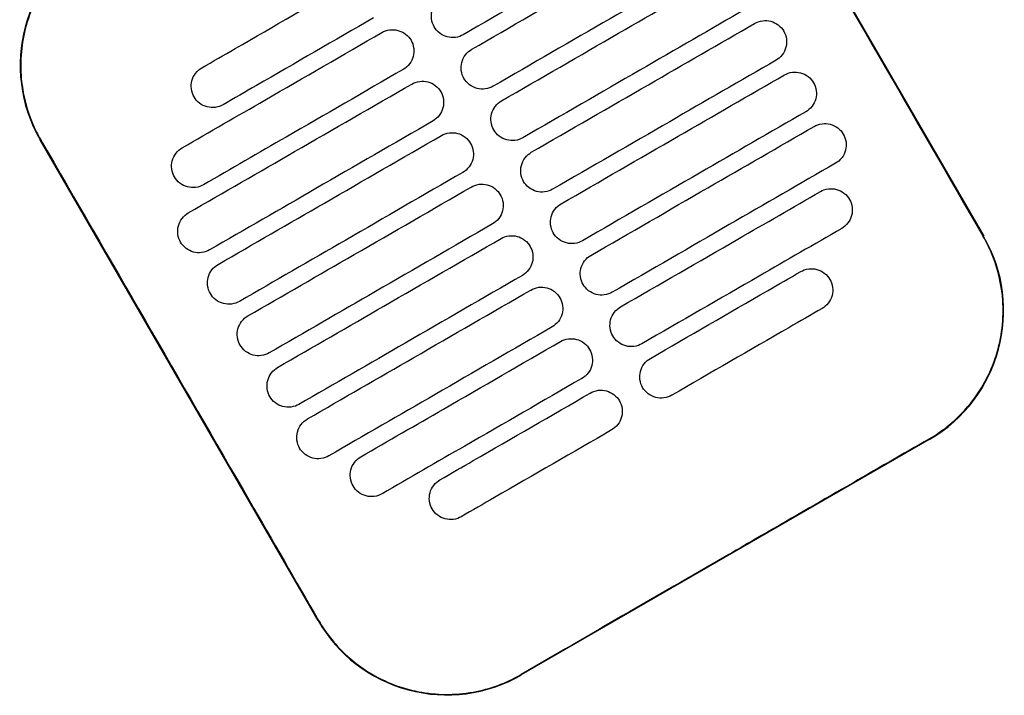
# Model space of a CAD drawing. Header units: metres. Extents: x 15.2 to 54.2, y -39.7 to 1.1.
# Tile 10 of 256: x 20.556 to 20.754, y -37.221 to -37.084. Entities that reach past the tile are written whole.
import ezdxf

# ---------------------------------------------------------------- set-up
doc = ezdxf.new("R2010")
doc.units = ezdxf.units.M
doc.header["$MEASUREMENT"] = 0
doc.layers.add('2D', color=252, linetype='Continuous')

# ---------------------------------------------------------------- blocks, each defined once
blk = doc.blocks.new('2D_QYOS_150')
for p, q in [((0.4337, -0.24301, 0.012), (0.48972, -0.33999, 0.012)), ((0.35551, -0.41752, 0.012), (0.29948, -0.32054, 0.012)), ((0.47875, -0.38098, 0.012), (0.39649, -0.42849, 0.012))]:
    blk.add_line(p, q)
for centre, start, end in [((0.32546, -0.30554, 0.012), 120.0135, 210.0135), ((0.46374, -0.355, 0.012), 300.0135, 30.0135), ((0.38148, -0.40252, 0.012), 210.0135, 300.0135)]:
    blk.add_arc(centre, 0.03, start, end)
for points, knots in [([(0.4336, -0.24306, 0.012), (0.43816, -0.25096, 0.012), (0.44289, -0.25916, 0.012), (0.46154, -0.29146, 0.012), (0.47558, -0.31576, 0.012), (0.48963, -0.34005, 0.012)], [-3.18138, -3.18138, -3.18138, -3.18138, -2.673929, -2.673929, -1.133377, -1.133377, -1.133377, -1.133377]), ([(0.42508, -0.27605, 0.012), (0.41952, -0.27926, 0.012), (0.41396, -0.28247, 0.012), (0.40054, -0.29023, 0.012), (0.39267, -0.29477, 0.012), (0.3848, -0.29932, 0.012)], [1.499949, 1.499949, 1.499949, 1.499949, 3.425284, 3.425284, 6.151116, 6.151116, 6.151116, 6.151116]), ([(0.3865, -0.30226, 0.012), (0.39437, -0.29772, 0.012), (0.40224, -0.29317, 0.012), (0.41725, -0.2845, 0.012), (0.42439, -0.28037, 0.012), (0.43154, -0.27625, 0.012)], [0.699452, 0.699452, 0.699452, 0.699452, 3.425292, 3.425292, 5.900643, 5.900643, 5.900643, 5.900643]), ([(0.31051, -0.27965, 0.012), (0.31045, -0.27969, 0.012), (0.31039, -0.27972, 0.012), (0.30692, -0.28176, 0.012), (0.30394, -0.28442, 0.012), (0.29919, -0.29074, 0.012), (0.29746, -0.29433, 0.012), (0.2956, -0.30164, 0.012), (0.29535, -0.30525, 0.012), (0.29607, -0.31177, 0.012), (0.29684, -0.31465, 0.012), (0.29847, -0.31844, 0.012), (0.299, -0.31948, 0.012), (0.29958, -0.32049, 0.012)], [8.273299, 8.273299, 8.273299, 8.273299, 8.293543, 8.293543, 9.48086, 9.48086, 10.665623, 10.665623, 11.74288, 11.74288, 12.632334, 12.632334, 12.981673, 12.981673, 12.981673, 12.981673]), ([(0.43584, -0.28369, 0.012), (0.4287, -0.28782, 0.012), (0.42155, -0.29195, 0.012), (0.40654, -0.30062, 0.012), (0.39867, -0.30516, 0.012), (0.3908, -0.30971, 0.012)], [0.949973, 0.949973, 0.949973, 0.949973, 3.425307, 3.425307, 6.151164, 6.151164, 6.151164, 6.151164]), ([(0.39251, -0.31265, 0.012), (0.40037, -0.30811, 0.012), (0.40824, -0.30356, 0.012), (0.42325, -0.29489, 0.012), (0.4304, -0.29076, 0.012), (0.43754, -0.28664, 0.012)], [0.699452, 0.699452, 0.699452, 0.699452, 3.425313, 3.425313, 5.900643, 5.900643, 5.900643, 5.900643]), ([(0.33207, -0.30599, 0.012), (0.33431, -0.3047, 0.012), (0.33654, -0.30341, 0.012), (0.34665, -0.29757, 0.012), (0.35452, -0.29302, 0.012), (0.36238, -0.28848, 0.012)], [2.649852, 2.649852, 2.649852, 2.649852, 3.425217, 3.425217, 6.150983, 6.150983, 6.150983, 6.150983]), ([(0.37893, -0.29774, 0.012), (0.37869, -0.29732, 0.012), (0.37847, -0.29677, 0.012), (0.37832, -0.29558, 0.012), (0.37836, -0.29503, 0.012), (0.37864, -0.29395, 0.012), (0.37889, -0.29344, 0.012), (0.37962, -0.29248, 0.012), (0.38008, -0.29212, 0.012), (0.3805, -0.29187, 0.012)], [-0.5553838, -0.5553838, -0.5553838, -0.5553838, -0.4045626, -0.4045626, -0.2782686, -0.2782686, -0.1472195, -0.1472195, 0, 0, 0, 0]), ([(0.44184, -0.29408, 0.012), (0.4347, -0.29821, 0.012), (0.42755, -0.30234, 0.012), (0.41254, -0.31101, 0.012), (0.40467, -0.31556, 0.012), (0.39681, -0.3201, 0.012)], [0.949998, 0.949998, 0.949998, 0.949998, 3.42532, 3.42532, 6.151189, 6.151189, 6.151189, 6.151189]), ([(0.36669, -0.29593, 0.012), (0.35882, -0.30047, 0.012), (0.35095, -0.30501, 0.012), (0.34085, -0.31085, 0.012), (0.33861, -0.31215, 0.012), (0.33637, -0.31344, 0.012)], [0.699452, 0.699452, 0.699452, 0.699452, 3.425249, 3.425249, 4.200582, 4.200582, 4.200582, 4.200582]), ([(0.3848, -0.29932, 0.012), (0.38438, -0.29956, 0.012), (0.38383, -0.29978, 0.012), (0.38265, -0.29993, 0.012), (0.3821, -0.29989, 0.012), (0.38102, -0.29961, 0.012), (0.3805, -0.29936, 0.012), (0.37954, -0.29863, 0.012), (0.37918, -0.29817, 0.012), (0.37893, -0.29774, 0.012)], [-0.5513171, -0.5513171, -0.5513171, -0.5513171, -0.4030867, -0.4030867, -0.2776803, -0.2776803, -0.1471597, -0.1471597, 0, 0, 0, 0]), ([(0.39851, -0.32304, 0.012), (0.40638, -0.3185, 0.012), (0.41424, -0.31395, 0.012), (0.42926, -0.30528, 0.012), (0.4364, -0.30116, 0.012), (0.44354, -0.29703, 0.012)], [0.699452, 0.699452, 0.699452, 0.699452, 3.425322, 3.425322, 5.900643, 5.900643, 5.900643, 5.900643]), ([(0.44354, -0.29703, 0.012), (0.44397, -0.29678, 0.012), (0.44452, -0.29657, 0.012), (0.4457, -0.29642, 0.012), (0.44625, -0.29645, 0.012), (0.44733, -0.29674, 0.012), (0.44784, -0.29699, 0.012), (0.4488, -0.29772, 0.012), (0.44917, -0.29818, 0.012), (0.44941, -0.2986, 0.012)], [-0.5514139, -0.5514139, -0.5514139, -0.5514139, -0.4031194, -0.4031194, -0.2776944, -0.2776944, -0.1471626, -0.1471626, 0, 0, 0, 0]), ([(0.32811, -0.32213, 0.012), (0.33367, -0.31892, 0.012), (0.33923, -0.31571, 0.012), (0.35265, -0.30796, 0.012), (0.36052, -0.30341, 0.012), (0.36839, -0.29887, 0.012)], [1.499901, 1.499901, 1.499901, 1.499901, 3.42526, 3.42526, 6.151068, 6.151068, 6.151068, 6.151068]), ([(0.36839, -0.29887, 0.012), (0.36881, -0.29862, 0.012), (0.36936, -0.29841, 0.012), (0.37054, -0.29826, 0.012), (0.37109, -0.2983, 0.012), (0.37217, -0.29858, 0.012), (0.37269, -0.29883, 0.012), (0.37365, -0.29956, 0.012), (0.37401, -0.30002, 0.012), (0.37426, -0.30044, 0.012)], [-0.5513075, -0.5513075, -0.5513075, -0.5513075, -0.4030857, -0.4030857, -0.2776792, -0.2776792, -0.1471593, -0.1471593, 0, 0, 0, 0]), ([(0.44941, -0.2986, 0.012), (0.44966, -0.29903, 0.012), (0.44988, -0.29958, 0.012), (0.45003, -0.30077, 0.012), (0.44999, -0.30132, 0.012), (0.44971, -0.30239, 0.012), (0.44946, -0.30291, 0.012), (0.44873, -0.30387, 0.012), (0.44827, -0.30423, 0.012), (0.44785, -0.30448, 0.012)], [-0.5553076, -0.5553076, -0.5553076, -0.5553076, -0.4045445, -0.4045445, -0.2782646, -0.2782646, -0.1472219, -0.1472219, 0, 0, 0, 0]), ([(0.37426, -0.30044, 0.012), (0.3745, -0.30087, 0.012), (0.37472, -0.30142, 0.012), (0.37487, -0.30261, 0.012), (0.37483, -0.30316, 0.012), (0.37455, -0.30423, 0.012), (0.3743, -0.30475, 0.012), (0.37357, -0.30571, 0.012), (0.37311, -0.30607, 0.012), (0.37269, -0.30632, 0.012)], [-0.555397, -0.555397, -0.555397, -0.555397, -0.4045652, -0.4045652, -0.2782705, -0.2782705, -0.1472202, -0.1472202, 0, 0, 0, 0]), ([(0.38493, -0.30813, 0.012), (0.38469, -0.30771, 0.012), (0.38447, -0.30716, 0.012), (0.38432, -0.30597, 0.012), (0.38436, -0.30542, 0.012), (0.38464, -0.30434, 0.012), (0.38489, -0.30383, 0.012), (0.38562, -0.30287, 0.012), (0.38608, -0.30251, 0.012), (0.3865, -0.30226, 0.012)], [-0.5553742, -0.5553742, -0.5553742, -0.5553742, -0.4045587, -0.4045587, -0.278267, -0.278267, -0.1472191, -0.1472191, 0, 0, 0, 0]), ([(0.44785, -0.30448, 0.012), (0.4407, -0.3086, 0.012), (0.43356, -0.31273, 0.012), (0.41854, -0.3214, 0.012), (0.41068, -0.32595, 0.012), (0.40281, -0.33049, 0.012)], [0.950001, 0.950001, 0.950001, 0.950001, 3.425322, 3.425322, 6.151192, 6.151192, 6.151192, 6.151192]), ([(0.3305, -0.31186, 0.012), (0.33026, -0.31144, 0.012), (0.33004, -0.31089, 0.012), (0.32989, -0.3097, 0.012), (0.32992, -0.30915, 0.012), (0.33021, -0.30807, 0.012), (0.33046, -0.30756, 0.012), (0.33119, -0.3066, 0.012), (0.33164, -0.30624, 0.012), (0.33207, -0.30599, 0.012)], [-0.555418, -0.555418, -0.555418, -0.555418, -0.4045683, -0.4045683, -0.2782762, -0.2782762, -0.1472238, -0.1472238, 0, 0, 0, 0]), ([(0.37269, -0.30632, 0.012), (0.36482, -0.31086, 0.012), (0.35695, -0.31541, 0.012), (0.34353, -0.32316, 0.012), (0.33797, -0.32637, 0.012), (0.33241, -0.32958, 0.012)], [0.699452, 0.699452, 0.699452, 0.699452, 3.425284, 3.425284, 5.350619, 5.350619, 5.350619, 5.350619]), ([(0.40451, -0.33344, 0.012), (0.41238, -0.32889, 0.012), (0.42025, -0.32435, 0.012), (0.43526, -0.31567, 0.012), (0.4424, -0.31155, 0.012), (0.44955, -0.30742, 0.012)], [0.699452, 0.699452, 0.699452, 0.699452, 3.425321, 3.425321, 5.900643, 5.900643, 5.900643, 5.900643]), ([(0.44955, -0.30742, 0.012), (0.44997, -0.30717, 0.012), (0.45052, -0.30696, 0.012), (0.4517, -0.30681, 0.012), (0.45225, -0.30685, 0.012), (0.45333, -0.30713, 0.012), (0.45385, -0.30738, 0.012), (0.45481, -0.30811, 0.012), (0.45517, -0.30857, 0.012), (0.45542, -0.30899, 0.012)], [-0.551397, -0.551397, -0.551397, -0.551397, -0.4031173, -0.4031173, -0.2776925, -0.2776925, -0.1471621, -0.1471621, 0, 0, 0, 0]), ([(0.32935, -0.33528, 0.012), (0.3365, -0.33115, 0.012), (0.34364, -0.32702, 0.012), (0.35865, -0.31835, 0.012), (0.36652, -0.31381, 0.012), (0.37439, -0.30926, 0.012)], [0.949941, 0.949941, 0.949941, 0.949941, 3.425292, 3.425292, 6.151132, 6.151132, 6.151132, 6.151132]), ([(0.37439, -0.30926, 0.012), (0.37481, -0.30902, 0.012), (0.37536, -0.3088, 0.012), (0.37654, -0.30865, 0.012), (0.37709, -0.30869, 0.012), (0.37817, -0.30897, 0.012), (0.37869, -0.30922, 0.012), (0.37965, -0.30995, 0.012), (0.38001, -0.31041, 0.012), (0.38026, -0.31084, 0.012)], [-0.5513173, -0.5513173, -0.5513173, -0.5513173, -0.4030875, -0.4030875, -0.2776797, -0.2776797, -0.147159, -0.147159, 0, 0, 0, 0]), ([(0.3908, -0.30971, 0.012), (0.39038, -0.30995, 0.012), (0.38983, -0.31017, 0.012), (0.38865, -0.31032, 0.012), (0.3881, -0.31028, 0.012), (0.38702, -0.31, 0.012), (0.3865, -0.30975, 0.012), (0.38555, -0.30902, 0.012), (0.38518, -0.30856, 0.012), (0.38493, -0.30813, 0.012)], [-0.5513237, -0.5513237, -0.5513237, -0.5513237, -0.4030882, -0.4030882, -0.2776804, -0.2776804, -0.1471592, -0.1471592, 0, 0, 0, 0]), ([(0.45542, -0.30899, 0.012), (0.45566, -0.30942, 0.012), (0.45588, -0.30997, 0.012), (0.45603, -0.31116, 0.012), (0.45599, -0.31171, 0.012), (0.45571, -0.31278, 0.012), (0.45546, -0.3133, 0.012), (0.45473, -0.31426, 0.012), (0.45427, -0.31462, 0.012), (0.45385, -0.31487, 0.012)], [-0.5553245, -0.5553245, -0.5553245, -0.5553245, -0.4045471, -0.4045471, -0.2782667, -0.2782667, -0.1472226, -0.1472226, 0, 0, 0, 0]), ([(0.38026, -0.31084, 0.012), (0.3805, -0.31126, 0.012), (0.38072, -0.31181, 0.012), (0.38087, -0.313, 0.012), (0.38083, -0.31355, 0.012), (0.38055, -0.31462, 0.012), (0.3803, -0.31514, 0.012), (0.37957, -0.3161, 0.012), (0.37912, -0.31646, 0.012), (0.37869, -0.31671, 0.012)], [-0.555383, -0.555383, -0.555383, -0.555383, -0.4045604, -0.4045604, -0.2782682, -0.2782682, -0.1472195, -0.1472195, 0, 0, 0, 0]), ([(0.33637, -0.31344, 0.012), (0.33595, -0.31368, 0.012), (0.3354, -0.3139, 0.012), (0.33422, -0.31405, 0.012), (0.33366, -0.31401, 0.012), (0.33259, -0.31373, 0.012), (0.33207, -0.31348, 0.012), (0.33111, -0.31275, 0.012), (0.33075, -0.31229, 0.012), (0.3305, -0.31186, 0.012)], [-0.5513007, -0.5513007, -0.5513007, -0.5513007, -0.4030941, -0.4030941, -0.2776814, -0.2776814, -0.1471603, -0.1471603, 0, 0, 0, 0]), ([(0.39094, -0.31853, 0.012), (0.39069, -0.3181, 0.012), (0.39047, -0.31755, 0.012), (0.39032, -0.31636, 0.012), (0.39036, -0.31581, 0.012), (0.39064, -0.31474, 0.012), (0.39089, -0.31422, 0.012), (0.39162, -0.31326, 0.012), (0.39208, -0.3129, 0.012), (0.39251, -0.31265, 0.012)], [-0.5553693, -0.5553693, -0.5553693, -0.5553693, -0.4045566, -0.4045566, -0.2782661, -0.2782661, -0.1472189, -0.1472189, 0, 0, 0, 0]), ([(0.45385, -0.31487, 0.012), (0.4467, -0.31899, 0.012), (0.43956, -0.32312, 0.012), (0.42455, -0.33179, 0.012), (0.41668, -0.33634, 0.012), (0.40881, -0.34088, 0.012)], [0.949982, 0.949982, 0.949982, 0.949982, 3.425312, 3.425312, 6.151173, 6.151173, 6.151173, 6.151173]), ([(0.37869, -0.31671, 0.012), (0.37082, -0.32125, 0.012), (0.36296, -0.3258, 0.012), (0.34794, -0.33447, 0.012), (0.3408, -0.3386, 0.012), (0.33365, -0.34272, 0.012)], [0.699452, 0.699452, 0.699452, 0.699452, 3.425308, 3.425308, 5.900643, 5.900643, 5.900643, 5.900643]), ([(0.45555, -0.31781, 0.012), (0.45597, -0.31757, 0.012), (0.45652, -0.31735, 0.012), (0.4577, -0.3172, 0.012), (0.45825, -0.31724, 0.012), (0.45933, -0.31752, 0.012), (0.45985, -0.31777, 0.012), (0.46081, -0.3185, 0.012), (0.46117, -0.31896, 0.012), (0.46142, -0.31939, 0.012)], [-0.551377, -0.551377, -0.551377, -0.551377, -0.4031143, -0.4031143, -0.2776905, -0.2776905, -0.1471617, -0.1471617, 0, 0, 0, 0]), ([(0.38039, -0.31965, 0.012), (0.38081, -0.31941, 0.012), (0.38136, -0.31919, 0.012), (0.38254, -0.31904, 0.012), (0.3831, -0.31908, 0.012), (0.38417, -0.31936, 0.012), (0.38469, -0.31961, 0.012), (0.38565, -0.32034, 0.012), (0.38602, -0.3208, 0.012), (0.38626, -0.32123, 0.012)], [-0.5513238, -0.5513238, -0.5513238, -0.5513238, -0.4030887, -0.4030887, -0.27768, -0.27768, -0.1471588, -0.1471588, 0, 0, 0, 0]), ([(0.39681, -0.3201, 0.012), (0.39638, -0.32034, 0.012), (0.39584, -0.32056, 0.012), (0.39465, -0.32071, 0.012), (0.3941, -0.32067, 0.012), (0.39303, -0.32039, 0.012), (0.39251, -0.32014, 0.012), (0.39155, -0.31941, 0.012), (0.39118, -0.31895, 0.012), (0.39094, -0.31853, 0.012)], [-0.551327, -0.551327, -0.551327, -0.551327, -0.403089, -0.403089, -0.2776804, -0.2776804, -0.1471589, -0.1471589, 0, 0, 0, 0]), ([(0.41051, -0.34383, 0.012), (0.41838, -0.33928, 0.012), (0.42625, -0.33474, 0.012), (0.44126, -0.32606, 0.012), (0.4484, -0.32194, 0.012), (0.45555, -0.31781, 0.012)], [0.699452, 0.699452, 0.699452, 0.699452, 3.425308, 3.425308, 5.900643, 5.900643, 5.900643, 5.900643]), ([(0.46142, -0.31939, 0.012), (0.46166, -0.31981, 0.012), (0.46188, -0.32036, 0.012), (0.46203, -0.32155, 0.012), (0.46199, -0.3221, 0.012), (0.46171, -0.32317, 0.012), (0.46146, -0.32369, 0.012), (0.46073, -0.32465, 0.012), (0.46028, -0.32501, 0.012), (0.45985, -0.32526, 0.012)], [-0.5553462, -0.5553462, -0.5553462, -0.5553462, -0.4045514, -0.4045514, -0.2782696, -0.2782696, -0.1472236, -0.1472236, 0, 0, 0, 0]), ([(0.29958, -0.32049, 0.012), (0.31362, -0.34478, 0.012), (0.32766, -0.36907, 0.012), (0.34633, -0.4014, 0.012), (0.35096, -0.40944, 0.012), (0.3556, -0.41747, 0.012)], [1.133412, 1.133412, 1.133412, 1.133412, 2.681586, 2.681586, 3.193366, 3.193366, 3.193366, 3.193366]), ([(0.33536, -0.34567, 0.012), (0.3425, -0.34154, 0.012), (0.34964, -0.33741, 0.012), (0.36466, -0.32874, 0.012), (0.37252, -0.3242, 0.012), (0.38039, -0.31965, 0.012)], [0.949982, 0.949982, 0.949982, 0.949982, 3.425312, 3.425312, 6.151173, 6.151173, 6.151173, 6.151173]), ([(0.38626, -0.32123, 0.012), (0.38651, -0.32165, 0.012), (0.38673, -0.3222, 0.012), (0.38687, -0.32339, 0.012), (0.38684, -0.32394, 0.012), (0.38656, -0.32502, 0.012), (0.3863, -0.32553, 0.012), (0.38558, -0.32649, 0.012), (0.38512, -0.32685, 0.012), (0.38469, -0.3271, 0.012)], [-0.5553737, -0.5553737, -0.5553737, -0.5553737, -0.4045574, -0.4045574, -0.2782667, -0.2782667, -0.1472191, -0.1472191, 0, 0, 0, 0]), ([(0.32654, -0.32801, 0.012), (0.3263, -0.32758, 0.012), (0.32608, -0.32703, 0.012), (0.32593, -0.32584, 0.012), (0.32597, -0.32529, 0.012), (0.32625, -0.32422, 0.012), (0.3265, -0.3237, 0.012), (0.32723, -0.32274, 0.012), (0.32769, -0.32238, 0.012), (0.32811, -0.32213, 0.012)], [-0.55538, -0.55538, -0.55538, -0.55538, -0.4045589, -0.4045589, -0.278273, -0.278273, -0.147224, -0.147224, 0, 0, 0, 0]), ([(0.39694, -0.32892, 0.012), (0.3967, -0.32849, 0.012), (0.39648, -0.32794, 0.012), (0.39633, -0.32675, 0.012), (0.39636, -0.3262, 0.012), (0.39665, -0.32513, 0.012), (0.3969, -0.32461, 0.012), (0.39763, -0.32365, 0.012), (0.39808, -0.32329, 0.012), (0.39851, -0.32304, 0.012)], [-0.5553691, -0.5553691, -0.5553691, -0.5553691, -0.4045561, -0.4045561, -0.278266, -0.278266, -0.1472189, -0.1472189, 0, 0, 0, 0]), ([(0.45985, -0.32526, 0.012), (0.45271, -0.32938, 0.012), (0.44556, -0.33351, 0.012), (0.43055, -0.34218, 0.012), (0.42268, -0.34673, 0.012), (0.41481, -0.35127, 0.012)], [0.949941, 0.949941, 0.949941, 0.949941, 3.425291, 3.425291, 6.151132, 6.151132, 6.151132, 6.151132]), ([(0.38469, -0.3271, 0.012), (0.37683, -0.33164, 0.012), (0.36896, -0.33619, 0.012), (0.35395, -0.34486, 0.012), (0.3468, -0.34899, 0.012), (0.33966, -0.35311, 0.012)], [0.699452, 0.699452, 0.699452, 0.699452, 3.425321, 3.425321, 5.900643, 5.900643, 5.900643, 5.900643]), ([(0.33241, -0.32958, 0.012), (0.33199, -0.32983, 0.012), (0.33144, -0.33004, 0.012), (0.33026, -0.33019, 0.012), (0.32971, -0.33016, 0.012), (0.32863, -0.32987, 0.012), (0.32811, -0.32962, 0.012), (0.32716, -0.32889, 0.012), (0.32679, -0.32843, 0.012), (0.32654, -0.32801, 0.012)], [-0.551342, -0.551342, -0.551342, -0.551342, -0.4031061, -0.4031061, -0.2776864, -0.2776864, -0.147161, -0.147161, 0, 0, 0, 0]), ([(0.38639, -0.33004, 0.012), (0.38682, -0.3298, 0.012), (0.38737, -0.32958, 0.012), (0.38855, -0.32943, 0.012), (0.3891, -0.32947, 0.012), (0.39018, -0.32975, 0.012), (0.39069, -0.33, 0.012), (0.39165, -0.33073, 0.012), (0.39202, -0.33119, 0.012), (0.39226, -0.33162, 0.012)], [-0.551327, -0.551327, -0.551327, -0.551327, -0.4030892, -0.4030892, -0.2776802, -0.2776802, -0.1471588, -0.1471588, 0, 0, 0, 0]), ([(0.40281, -0.33049, 0.012), (0.40239, -0.33074, 0.012), (0.40184, -0.33095, 0.012), (0.40066, -0.3311, 0.012), (0.4001, -0.33107, 0.012), (0.39903, -0.33078, 0.012), (0.39851, -0.33053, 0.012), (0.39755, -0.3298, 0.012), (0.39719, -0.32934, 0.012), (0.39694, -0.32892, 0.012)], [-0.551327, -0.551327, -0.551327, -0.551327, -0.4030892, -0.4030892, -0.2776802, -0.2776802, -0.1471588, -0.1471588, 0, 0, 0, 0]), ([(0.34136, -0.35606, 0.012), (0.3485, -0.35193, 0.012), (0.35565, -0.3478, 0.012), (0.37066, -0.33913, 0.012), (0.37853, -0.33459, 0.012), (0.38639, -0.33004, 0.012)], [0.950001, 0.950001, 0.950001, 0.950001, 3.425322, 3.425322, 6.151192, 6.151192, 6.151192, 6.151192]), ([(0.41651, -0.35422, 0.012), (0.42438, -0.34967, 0.012), (0.43225, -0.34513, 0.012), (0.44568, -0.33737, 0.012), (0.45123, -0.33416, 0.012), (0.45679, -0.33095, 0.012)], [0.699452, 0.699452, 0.699452, 0.699452, 3.425284, 3.425284, 5.350619, 5.350619, 5.350619, 5.350619]), ([(0.45679, -0.33095, 0.012), (0.45721, -0.33071, 0.012), (0.45776, -0.33049, 0.012), (0.45894, -0.33034, 0.012), (0.45949, -0.33038, 0.012), (0.46057, -0.33066, 0.012), (0.46109, -0.33091, 0.012), (0.46205, -0.33164, 0.012), (0.46241, -0.3321, 0.012), (0.46266, -0.33253, 0.012)], [-0.5513421, -0.5513421, -0.5513421, -0.5513421, -0.4031061, -0.4031061, -0.2776864, -0.2776864, -0.147161, -0.147161, 0, 0, 0, 0]), ([(0.39226, -0.33162, 0.012), (0.39251, -0.33204, 0.012), (0.39273, -0.33259, 0.012), (0.39288, -0.33378, 0.012), (0.39284, -0.33433, 0.012), (0.39256, -0.33541, 0.012), (0.39231, -0.33592, 0.012), (0.39158, -0.33688, 0.012), (0.39112, -0.33724, 0.012), (0.3907, -0.33749, 0.012)], [-0.5553691, -0.5553691, -0.5553691, -0.5553691, -0.4045561, -0.4045561, -0.278266, -0.278266, -0.1472189, -0.1472189, 0, 0, 0, 0]), ([(0.40294, -0.33931, 0.012), (0.4027, -0.33888, 0.012), (0.40248, -0.33833, 0.012), (0.40233, -0.33714, 0.012), (0.40237, -0.33659, 0.012), (0.40265, -0.33552, 0.012), (0.4029, -0.335, 0.012), (0.40363, -0.33405, 0.012), (0.40409, -0.33368, 0.012), (0.40451, -0.33344, 0.012)], [-0.5553737, -0.5553737, -0.5553737, -0.5553737, -0.4045574, -0.4045574, -0.2782667, -0.2782667, -0.1472191, -0.1472191, 0, 0, 0, 0]), ([(0.46266, -0.33253, 0.012), (0.4629, -0.33295, 0.012), (0.46312, -0.3335, 0.012), (0.46327, -0.33469, 0.012), (0.46323, -0.33524, 0.012), (0.46295, -0.33632, 0.012), (0.4627, -0.33683, 0.012), (0.46197, -0.33779, 0.012), (0.46152, -0.33815, 0.012), (0.46109, -0.3384, 0.012)], [-0.5553798, -0.5553798, -0.5553798, -0.5553798, -0.4045588, -0.4045588, -0.278273, -0.278273, -0.147224, -0.147224, 0, 0, 0, 0]), ([(0.32778, -0.34115, 0.012), (0.32754, -0.34073, 0.012), (0.32732, -0.34017, 0.012), (0.32717, -0.33899, 0.012), (0.32721, -0.33843, 0.012), (0.32749, -0.33736, 0.012), (0.32774, -0.33684, 0.012), (0.32847, -0.33589, 0.012), (0.32893, -0.33552, 0.012), (0.32935, -0.33528, 0.012)], [-0.5553464, -0.5553464, -0.5553464, -0.5553464, -0.4045515, -0.4045515, -0.2782697, -0.2782697, -0.1472236, -0.1472236, 0, 0, 0, 0]), ([(0.3907, -0.33749, 0.012), (0.38283, -0.34203, 0.012), (0.37496, -0.34658, 0.012), (0.35995, -0.35525, 0.012), (0.3528, -0.35938, 0.012), (0.34566, -0.3635, 0.012)], [0.699452, 0.699452, 0.699452, 0.699452, 3.425322, 3.425322, 5.900643, 5.900643, 5.900643, 5.900643]), ([(0.40881, -0.34088, 0.012), (0.40839, -0.34113, 0.012), (0.40784, -0.34134, 0.012), (0.40666, -0.34149, 0.012), (0.40611, -0.34146, 0.012), (0.40503, -0.34118, 0.012), (0.40451, -0.34092, 0.012), (0.40355, -0.34019, 0.012), (0.40319, -0.33973, 0.012), (0.40294, -0.33931, 0.012)], [-0.5513238, -0.5513238, -0.5513238, -0.5513238, -0.4030887, -0.4030887, -0.27768, -0.27768, -0.1471588, -0.1471588, 0, 0, 0, 0]), ([(0.46109, -0.3384, 0.012), (0.45553, -0.34161, 0.012), (0.44998, -0.34482, 0.012), (0.43655, -0.35257, 0.012), (0.42868, -0.35712, 0.012), (0.42082, -0.36166, 0.012)], [1.499901, 1.499901, 1.499901, 1.499901, 3.42526, 3.42526, 6.151068, 6.151068, 6.151068, 6.151068]), ([(0.33365, -0.34272, 0.012), (0.33323, -0.34297, 0.012), (0.33268, -0.34318, 0.012), (0.3315, -0.34333, 0.012), (0.33095, -0.3433, 0.012), (0.32987, -0.34302, 0.012), (0.32935, -0.34276, 0.012), (0.3284, -0.34203, 0.012), (0.32803, -0.34157, 0.012), (0.32778, -0.34115, 0.012)], [-0.5513769, -0.5513769, -0.5513769, -0.5513769, -0.4031143, -0.4031143, -0.2776905, -0.2776905, -0.1471617, -0.1471617, 0, 0, 0, 0]), ([(0.34736, -0.36645, 0.012), (0.3545, -0.36232, 0.012), (0.36165, -0.35819, 0.012), (0.37666, -0.34952, 0.012), (0.38453, -0.34498, 0.012), (0.3924, -0.34043, 0.012)], [0.949998, 0.949998, 0.949998, 0.949998, 3.42532, 3.42532, 6.151189, 6.151189, 6.151189, 6.151189]), ([(0.3924, -0.34043, 0.012), (0.39282, -0.34019, 0.012), (0.39337, -0.33997, 0.012), (0.39455, -0.33982, 0.012), (0.3951, -0.33986, 0.012), (0.39618, -0.34014, 0.012), (0.3967, -0.34039, 0.012), (0.39766, -0.34112, 0.012), (0.39802, -0.34158, 0.012), (0.39827, -0.34201, 0.012)], [-0.5513269, -0.5513269, -0.5513269, -0.5513269, -0.403089, -0.403089, -0.2776804, -0.2776804, -0.1471589, -0.1471589, 0, 0, 0, 0]), ([(0.47869, -0.38088, 0.012), (0.47997, -0.38014, 0.012), (0.4812, -0.37931, 0.012), (0.48435, -0.3768, 0.012), (0.48613, -0.37497, 0.012), (0.48766, -0.37293, 0.012), (0.48996, -0.36987, 0.012), (0.49164, -0.3664, 0.012), (0.49361, -0.35901, 0.012), (0.49388, -0.35516, 0.012), (0.49295, -0.34753, 0.012), (0.49174, -0.34383, 0.012), (0.48978, -0.34032, 0.012), (0.4897, -0.34018, 0.012), (0.48963, -0.34005, 0.012)], [17.619777, 17.619777, 17.619777, 17.619777, 18.064718, 18.064718, 18.827754, 18.827754, 18.827754, 19.97637, 19.97637, 21.122539, 21.122539, 22.281306, 22.281306, 22.328075, 22.328075, 22.328075, 22.328075]), ([(0.39827, -0.34201, 0.012), (0.39851, -0.34243, 0.012), (0.39873, -0.34298, 0.012), (0.39888, -0.34417, 0.012), (0.39884, -0.34472, 0.012), (0.39856, -0.3458, 0.012), (0.39831, -0.34631, 0.012), (0.39758, -0.34727, 0.012), (0.39712, -0.34763, 0.012), (0.3967, -0.34788, 0.012)], [-0.5553693, -0.5553693, -0.5553693, -0.5553693, -0.4045566, -0.4045566, -0.2782661, -0.2782661, -0.1472189, -0.1472189, 0, 0, 0, 0]), ([(0.40894, -0.3497, 0.012), (0.4087, -0.34928, 0.012), (0.40848, -0.34872, 0.012), (0.40833, -0.34754, 0.012), (0.40837, -0.34698, 0.012), (0.40865, -0.34591, 0.012), (0.4089, -0.34539, 0.012), (0.40963, -0.34444, 0.012), (0.41009, -0.34407, 0.012), (0.41051, -0.34383, 0.012)], [-0.555383, -0.555383, -0.555383, -0.555383, -0.4045605, -0.4045605, -0.2782682, -0.2782682, -0.1472195, -0.1472195, 0, 0, 0, 0]), ([(0.33379, -0.35154, 0.012), (0.33354, -0.35112, 0.012), (0.33332, -0.35056, 0.012), (0.33317, -0.34938, 0.012), (0.33321, -0.34882, 0.012), (0.33349, -0.34775, 0.012), (0.33374, -0.34723, 0.012), (0.33447, -0.34628, 0.012), (0.33493, -0.34591, 0.012), (0.33536, -0.34567, 0.012)], [-0.5553248, -0.5553248, -0.5553248, -0.5553248, -0.4045472, -0.4045472, -0.2782668, -0.2782668, -0.1472227, -0.1472227, 0, 0, 0, 0]), ([(0.42252, -0.36461, 0.012), (0.43038, -0.36006, 0.012), (0.43825, -0.35552, 0.012), (0.44836, -0.34968, 0.012), (0.4506, -0.34839, 0.012), (0.45283, -0.3471, 0.012)], [0.699452, 0.699452, 0.699452, 0.699452, 3.425249, 3.425249, 4.200582, 4.200582, 4.200582, 4.200582]), ([(0.45283, -0.3471, 0.012), (0.45326, -0.34685, 0.012), (0.4538, -0.34663, 0.012), (0.45499, -0.34648, 0.012), (0.45554, -0.34652, 0.012), (0.45661, -0.3468, 0.012), (0.45713, -0.34706, 0.012), (0.45809, -0.34779, 0.012), (0.45846, -0.34825, 0.012), (0.4587, -0.34867, 0.012)], [-0.5513007, -0.5513007, -0.5513007, -0.5513007, -0.4030941, -0.4030941, -0.2776814, -0.2776814, -0.1471603, -0.1471603, 0, 0, 0, 0]), ([(0.3967, -0.34788, 0.012), (0.38883, -0.35242, 0.012), (0.38096, -0.35697, 0.012), (0.36595, -0.36564, 0.012), (0.35881, -0.36977, 0.012), (0.35166, -0.3739, 0.012)], [0.699452, 0.699452, 0.699452, 0.699452, 3.425313, 3.425313, 5.900643, 5.900643, 5.900643, 5.900643]), ([(0.4587, -0.34867, 0.012), (0.45895, -0.34909, 0.012), (0.45917, -0.34964, 0.012), (0.45932, -0.35083, 0.012), (0.45928, -0.35139, 0.012), (0.459, -0.35246, 0.012), (0.45875, -0.35298, 0.012), (0.45802, -0.35393, 0.012), (0.45756, -0.3543, 0.012), (0.45714, -0.35454, 0.012)], [-0.5554179, -0.5554179, -0.5554179, -0.5554179, -0.4045683, -0.4045683, -0.2782761, -0.2782761, -0.1472238, -0.1472238, 0, 0, 0, 0]), ([(0.35336, -0.37684, 0.012), (0.36051, -0.37271, 0.012), (0.36765, -0.36859, 0.012), (0.38266, -0.35991, 0.012), (0.39053, -0.35537, 0.012), (0.3984, -0.35082, 0.012)], [0.949972, 0.949972, 0.949972, 0.949972, 3.425307, 3.425307, 6.151164, 6.151164, 6.151164, 6.151164]), ([(0.3984, -0.35082, 0.012), (0.39882, -0.35058, 0.012), (0.39937, -0.35036, 0.012), (0.40055, -0.35021, 0.012), (0.4011, -0.35025, 0.012), (0.40218, -0.35053, 0.012), (0.4027, -0.35078, 0.012), (0.40366, -0.35151, 0.012), (0.40402, -0.35197, 0.012), (0.40427, -0.3524, 0.012)], [-0.5513236, -0.5513236, -0.5513236, -0.5513236, -0.4030881, -0.4030881, -0.2776804, -0.2776804, -0.1471592, -0.1471592, 0, 0, 0, 0]), ([(0.41481, -0.35127, 0.012), (0.41439, -0.35152, 0.012), (0.41384, -0.35173, 0.012), (0.41266, -0.35188, 0.012), (0.41211, -0.35185, 0.012), (0.41103, -0.35157, 0.012), (0.41051, -0.35131, 0.012), (0.40956, -0.35058, 0.012), (0.40919, -0.35012, 0.012), (0.40894, -0.3497, 0.012)], [-0.5513173, -0.5513173, -0.5513173, -0.5513173, -0.4030875, -0.4030875, -0.2776797, -0.2776797, -0.147159, -0.147159, 0, 0, 0, 0]), ([(0.33966, -0.35311, 0.012), (0.33923, -0.35336, 0.012), (0.33869, -0.35358, 0.012), (0.3375, -0.35372, 0.012), (0.33695, -0.35369, 0.012), (0.33588, -0.35341, 0.012), (0.33536, -0.35315, 0.012), (0.3344, -0.35242, 0.012), (0.33403, -0.35196, 0.012), (0.33379, -0.35154, 0.012)], [-0.5513969, -0.5513969, -0.5513969, -0.5513969, -0.4031172, -0.4031172, -0.2776925, -0.2776925, -0.1471621, -0.1471621, 0, 0, 0, 0]), ([(0.40427, -0.3524, 0.012), (0.40451, -0.35282, 0.012), (0.40473, -0.35337, 0.012), (0.40488, -0.35456, 0.012), (0.40484, -0.35511, 0.012), (0.40456, -0.35619, 0.012), (0.40431, -0.35671, 0.012), (0.40358, -0.35766, 0.012), (0.40313, -0.35803, 0.012), (0.4027, -0.35827, 0.012)], [-0.5553742, -0.5553742, -0.5553742, -0.5553742, -0.4045587, -0.4045587, -0.278267, -0.278267, -0.1472191, -0.1472191, 0, 0, 0, 0]), ([(0.41495, -0.36009, 0.012), (0.4147, -0.35967, 0.012), (0.41448, -0.35911, 0.012), (0.41433, -0.35793, 0.012), (0.41437, -0.35737, 0.012), (0.41465, -0.3563, 0.012), (0.4149, -0.35578, 0.012), (0.41563, -0.35483, 0.012), (0.41609, -0.35446, 0.012), (0.41651, -0.35422, 0.012)], [-0.5553971, -0.5553971, -0.5553971, -0.5553971, -0.4045652, -0.4045652, -0.2782705, -0.2782705, -0.1472202, -0.1472202, 0, 0, 0, 0]), ([(0.45714, -0.35454, 0.012), (0.4549, -0.35584, 0.012), (0.45266, -0.35713, 0.012), (0.44255, -0.36297, 0.012), (0.43469, -0.36751, 0.012), (0.42682, -0.37205, 0.012)], [2.649852, 2.649852, 2.649852, 2.649852, 3.425217, 3.425217, 6.150982, 6.150982, 6.150982, 6.150982]), ([(0.33979, -0.36193, 0.012), (0.33955, -0.36151, 0.012), (0.33933, -0.36096, 0.012), (0.33918, -0.35977, 0.012), (0.33921, -0.35921, 0.012), (0.3395, -0.35814, 0.012), (0.33975, -0.35762, 0.012), (0.34048, -0.35667, 0.012), (0.34093, -0.3563, 0.012), (0.34136, -0.35606, 0.012)], [-0.5553078, -0.5553078, -0.5553078, -0.5553078, -0.4045446, -0.4045446, -0.2782647, -0.2782647, -0.147222, -0.147222, 0, 0, 0, 0]), ([(0.4027, -0.35827, 0.012), (0.39483, -0.36282, 0.012), (0.38697, -0.36736, 0.012), (0.37195, -0.37603, 0.012), (0.36481, -0.38016, 0.012), (0.35766, -0.38429, 0.012)], [0.699452, 0.699452, 0.699452, 0.699452, 3.425292, 3.425292, 5.900643, 5.900643, 5.900643, 5.900643]), ([(0.36413, -0.38448, 0.012), (0.36968, -0.38127, 0.012), (0.37524, -0.37806, 0.012), (0.38867, -0.3703, 0.012), (0.39653, -0.36576, 0.012), (0.4044, -0.36121, 0.012)], [1.499949, 1.499949, 1.499949, 1.499949, 3.425284, 3.425284, 6.151116, 6.151116, 6.151116, 6.151116]), ([(0.4044, -0.36121, 0.012), (0.40482, -0.36097, 0.012), (0.40537, -0.36075, 0.012), (0.40655, -0.3606, 0.012), (0.40711, -0.36064, 0.012), (0.40818, -0.36092, 0.012), (0.4087, -0.36117, 0.012), (0.40966, -0.36191, 0.012), (0.41003, -0.36237, 0.012), (0.41027, -0.36279, 0.012)], [-0.551317, -0.551317, -0.551317, -0.551317, -0.4030867, -0.4030867, -0.2776803, -0.2776803, -0.1471597, -0.1471597, 0, 0, 0, 0]), ([(0.42082, -0.36166, 0.012), (0.42039, -0.36191, 0.012), (0.41985, -0.36213, 0.012), (0.41866, -0.36227, 0.012), (0.41811, -0.36224, 0.012), (0.41704, -0.36196, 0.012), (0.41652, -0.3617, 0.012), (0.41556, -0.36097, 0.012), (0.41519, -0.36051, 0.012), (0.41495, -0.36009, 0.012)], [-0.5513075, -0.5513075, -0.5513075, -0.5513075, -0.4030857, -0.4030857, -0.2776792, -0.2776792, -0.1471593, -0.1471593, 0, 0, 0, 0]), ([(0.34566, -0.3635, 0.012), (0.34524, -0.36375, 0.012), (0.34469, -0.36397, 0.012), (0.34351, -0.36412, 0.012), (0.34295, -0.36408, 0.012), (0.34188, -0.3638, 0.012), (0.34136, -0.36354, 0.012), (0.3404, -0.36281, 0.012), (0.34004, -0.36235, 0.012), (0.33979, -0.36193, 0.012)], [-0.5514137, -0.5514137, -0.5514137, -0.5514137, -0.4031194, -0.4031194, -0.2776944, -0.2776944, -0.1471627, -0.1471627, 0, 0, 0, 0]), ([(0.41027, -0.36279, 0.012), (0.41052, -0.36321, 0.012), (0.41073, -0.36376, 0.012), (0.41088, -0.36495, 0.012), (0.41085, -0.36551, 0.012), (0.41057, -0.36658, 0.012), (0.41031, -0.3671, 0.012), (0.40959, -0.36805, 0.012), (0.40913, -0.36842, 0.012), (0.4087, -0.36866, 0.012)], [-0.5553839, -0.5553839, -0.5553839, -0.5553839, -0.4045626, -0.4045626, -0.2782686, -0.2782686, -0.1472195, -0.1472195, 0, 0, 0, 0]), ([(0.42095, -0.37048, 0.012), (0.42071, -0.37006, 0.012), (0.42049, -0.36951, 0.012), (0.42034, -0.36832, 0.012), (0.42037, -0.36776, 0.012), (0.42065, -0.36669, 0.012), (0.42091, -0.36617, 0.012), (0.42163, -0.36522, 0.012), (0.42209, -0.36485, 0.012), (0.42252, -0.36461, 0.012)], [-0.555416, -0.555416, -0.555416, -0.555416, -0.4045716, -0.4045716, -0.2782736, -0.2782736, -0.1472211, -0.1472211, 0, 0, 0, 0]), ([(0.34579, -0.37232, 0.012), (0.34555, -0.3719, 0.012), (0.34533, -0.37135, 0.012), (0.34518, -0.37016, 0.012), (0.34522, -0.36961, 0.012), (0.3455, -0.36853, 0.012), (0.34575, -0.36801, 0.012), (0.34648, -0.36706, 0.012), (0.34694, -0.36669, 0.012), (0.34736, -0.36645, 0.012)], [-0.5552955, -0.5552955, -0.5552955, -0.5552955, -0.4045438, -0.4045438, -0.2782634, -0.2782634, -0.1472215, -0.1472215, 0, 0, 0, 0]), ([(0.4087, -0.36866, 0.012), (0.40084, -0.37321, 0.012), (0.39297, -0.37775, 0.012), (0.37954, -0.38551, 0.012), (0.37399, -0.38872, 0.012), (0.36843, -0.39193, 0.012)], [0.699452, 0.699452, 0.699452, 0.699452, 3.42526, 3.42526, 5.350619, 5.350619, 5.350619, 5.350619]), ([(0.4104, -0.37161, 0.012), (0.41083, -0.37136, 0.012), (0.41138, -0.37114, 0.012), (0.41256, -0.37099, 0.012), (0.41311, -0.37103, 0.012), (0.41419, -0.37131, 0.012), (0.4147, -0.37157, 0.012), (0.41566, -0.3723, 0.012), (0.41603, -0.37276, 0.012), (0.41627, -0.37318, 0.012)], [-0.551307, -0.551307, -0.551307, -0.551307, -0.4030846, -0.4030846, -0.2776802, -0.2776802, -0.1471604, -0.1471604, 0, 0, 0, 0]), ([(0.42682, -0.37205, 0.012), (0.4264, -0.3723, 0.012), (0.42585, -0.37252, 0.012), (0.42467, -0.37267, 0.012), (0.42411, -0.37263, 0.012), (0.42304, -0.37235, 0.012), (0.42252, -0.3721, 0.012), (0.42156, -0.37136, 0.012), (0.42119, -0.3709, 0.012), (0.42095, -0.37048, 0.012)], [-0.5512944, -0.5512944, -0.5512944, -0.5512944, -0.4030833, -0.4030833, -0.2776787, -0.2776787, -0.1471599, -0.1471599, 0, 0, 0, 0]), ([(0.35166, -0.3739, 0.012), (0.35124, -0.37414, 0.012), (0.35069, -0.37436, 0.012), (0.34951, -0.37451, 0.012), (0.34896, -0.37447, 0.012), (0.34788, -0.37419, 0.012), (0.34736, -0.37394, 0.012), (0.3464, -0.3732, 0.012), (0.34604, -0.37275, 0.012), (0.34579, -0.37232, 0.012)], [-0.5514273, -0.5514273, -0.5514273, -0.5514273, -0.4031209, -0.4031209, -0.2776962, -0.2776962, -0.1471634, -0.1471634, 0, 0, 0, 0]), ([(0.38009, -0.38912, 0.012), (0.38233, -0.38783, 0.012), (0.38456, -0.38653, 0.012), (0.39467, -0.3807, 0.012), (0.40254, -0.37615, 0.012), (0.4104, -0.37161, 0.012)], [2.649916, 2.649916, 2.649916, 2.649916, 3.425249, 3.425249, 6.151046, 6.151046, 6.151046, 6.151046]), ([(0.41627, -0.37318, 0.012), (0.41652, -0.3736, 0.012), (0.41674, -0.37415, 0.012), (0.41689, -0.37534, 0.012), (0.41685, -0.3759, 0.012), (0.41657, -0.37697, 0.012), (0.41632, -0.37749, 0.012), (0.41559, -0.37844, 0.012), (0.41513, -0.37881, 0.012), (0.41471, -0.37905, 0.012)], [-0.5553984, -0.5553984, -0.5553984, -0.5553984, -0.4045681, -0.4045681, -0.278271, -0.278271, -0.1472202, -0.1472202, 0, 0, 0, 0]), ([(0.35179, -0.38271, 0.012), (0.35155, -0.38229, 0.012), (0.35133, -0.38174, 0.012), (0.35118, -0.38055, 0.012), (0.35122, -0.38, 0.012), (0.3515, -0.37892, 0.012), (0.35175, -0.3784, 0.012), (0.35248, -0.37745, 0.012), (0.35294, -0.37709, 0.012), (0.35336, -0.37684, 0.012)], [-0.5552879, -0.5552879, -0.5552879, -0.5552879, -0.4045447, -0.4045447, -0.2782629, -0.2782629, -0.1472212, -0.1472212, 0, 0, 0, 0]), ([(0.41471, -0.37905, 0.012), (0.40684, -0.3836, 0.012), (0.39897, -0.38814, 0.012), (0.38887, -0.39398, 0.012), (0.38663, -0.39527, 0.012), (0.38439, -0.39656, 0.012)], [0.699452, 0.699452, 0.699452, 0.699452, 3.425217, 3.425217, 4.200582, 4.200582, 4.200582, 4.200582]), ([(0.47869, -0.38088, 0.012), (0.4681, -0.38699, 0.012), (0.45707, -0.39336, 0.012), (0.4416, -0.40229, 0.012), (0.43956, -0.40347, 0.012), (0.43756, -0.40463, 0.012)], [-21.78268, -21.78268, -21.78268, -21.78268, -17.142885, -17.142885, -16.423665, -16.423665, -16.423665, -16.423665]), ([(0.35766, -0.38429, 0.012), (0.35724, -0.38453, 0.012), (0.35669, -0.38475, 0.012), (0.35551, -0.3849, 0.012), (0.35496, -0.38486, 0.012), (0.35388, -0.38458, 0.012), (0.35336, -0.38433, 0.012), (0.35241, -0.3836, 0.012), (0.35204, -0.38314, 0.012), (0.35179, -0.38271, 0.012)], [-0.5514376, -0.5514376, -0.5514376, -0.5514376, -0.4031217, -0.4031217, -0.2776979, -0.2776979, -0.1471642, -0.1471642, 0, 0, 0, 0]), ([(0.36256, -0.39035, 0.012), (0.36232, -0.38993, 0.012), (0.3621, -0.38938, 0.012), (0.36195, -0.38819, 0.012), (0.36198, -0.38764, 0.012), (0.36226, -0.38656, 0.012), (0.36252, -0.38604, 0.012), (0.36325, -0.38509, 0.012), (0.3637, -0.38473, 0.012), (0.36413, -0.38448, 0.012)], [-0.5553006, -0.5553006, -0.5553006, -0.5553006, -0.4045498, -0.4045498, -0.2782639, -0.2782639, -0.1472208, -0.1472208, 0, 0, 0, 0]), ([(0.37852, -0.39499, 0.012), (0.37828, -0.39457, 0.012), (0.37806, -0.39402, 0.012), (0.37791, -0.39283, 0.012), (0.37794, -0.39227, 0.012), (0.37823, -0.3912, 0.012), (0.37848, -0.39068, 0.012), (0.37921, -0.38973, 0.012), (0.37966, -0.38936, 0.012), (0.38009, -0.38912, 0.012)], [-0.5553355, -0.5553355, -0.5553355, -0.5553355, -0.4045594, -0.4045594, -0.278267, -0.278267, -0.1472206, -0.1472206, 0, 0, 0, 0]), ([(0.36843, -0.39193, 0.012), (0.36801, -0.39217, 0.012), (0.36746, -0.39239, 0.012), (0.36628, -0.39254, 0.012), (0.36572, -0.3925, 0.012), (0.36465, -0.39222, 0.012), (0.36413, -0.39197, 0.012), (0.36317, -0.39124, 0.012), (0.36281, -0.39078, 0.012), (0.36256, -0.39035, 0.012)], [-0.5514247, -0.5514247, -0.5514247, -0.5514247, -0.4031161, -0.4031161, -0.2776965, -0.2776965, -0.1471644, -0.1471644, 0, 0, 0, 0]), ([(0.38439, -0.39656, 0.012), (0.38397, -0.39681, 0.012), (0.38342, -0.39703, 0.012), (0.38224, -0.39718, 0.012), (0.38168, -0.39714, 0.012), (0.38061, -0.39686, 0.012), (0.38009, -0.39661, 0.012), (0.37913, -0.39587, 0.012), (0.37877, -0.39541, 0.012), (0.37852, -0.39499, 0.012)], [-0.5513873, -0.5513873, -0.5513873, -0.5513873, -0.4031046, -0.4031046, -0.2776919, -0.2776919, -0.1471638, -0.1471638, 0, 0, 0, 0]), ([(0.3556, -0.41747, 0.012), (0.3564, -0.41886, 0.012), (0.35731, -0.42018, 0.012), (0.36026, -0.42378, 0.012), (0.36253, -0.42583, 0.012), (0.36832, -0.42964, 0.012), (0.37195, -0.43112, 0.012), (0.37939, -0.43257, 0.012), (0.38313, -0.43259, 0.012), (0.39018, -0.43132, 0.012), (0.39344, -0.43013, 0.012), (0.39643, -0.4284, 0.012)], [12.978915, 12.978915, 12.978915, 12.978915, 13.461173, 13.461173, 14.374287, 14.374287, 15.53872, 15.53872, 16.650066, 16.650066, 17.687358, 17.687358, 17.687358, 17.687358])]:
    blk.add_open_spline(points, degree=3, knots=knots)
blk.add_open_spline([(0.43756, -0.40463, 0.012), (0.42385, -0.41255, 0.012), (0.41014, -0.42047, 0.012), (0.39643, -0.4284, 0.012)], degree=3)
blk = doc.blocks.new('ae1b6542-e8ff-4f71-b3f1-bfd580268417')
at = {"layer": '2D'}
blk.add_blockref('2D_QYOS_150', (-0.77501, 0.54133, 0.012), dxfattribs=at)

msp = doc.modelspace()

# ---------------------------------------------------------------- block references
msp.add_blockref('ae1b6542-e8ff-4f71-b3f1-bfd580268417', (21.03518, -37.32927))

doc.saveas('drawing.dxf')
